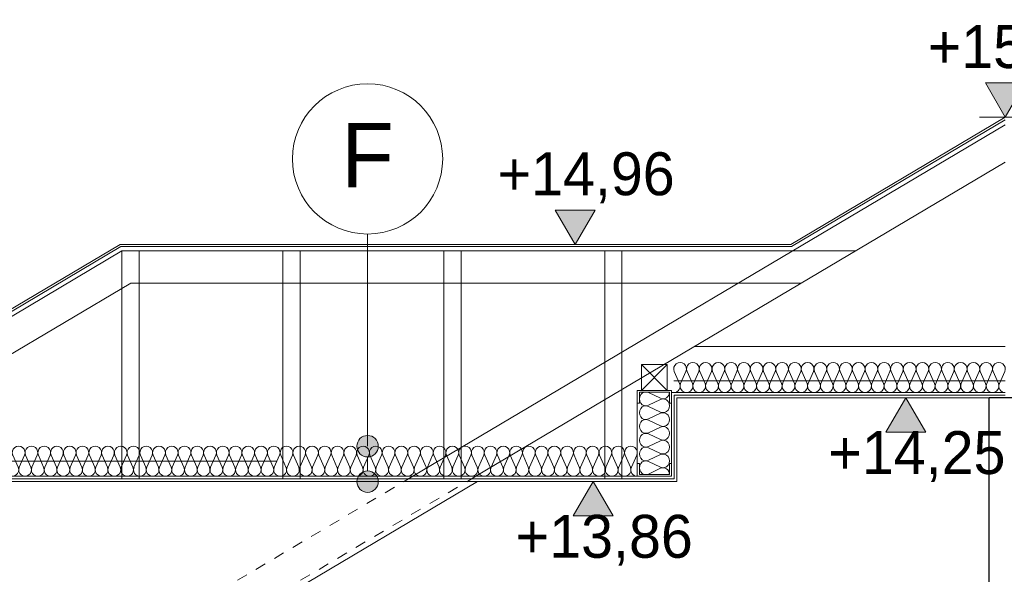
# Model space of a CAD drawing. Extents: x -394022 to -71759, y -12022 to 18278.
# Tile 40 of 91: x -224377 to -219789, y 9971 to 12555. Entities that reach past the tile are written whole.
import ezdxf

# ---------------------------------------------------------------- set-up
doc = ezdxf.new("R2010")
doc.units = 0
doc.header["$MEASUREMENT"] = 0
doc.linetypes.add('Hidden Line', pattern=[100, 50, -50])
for name, color, linetype in [('Arch opisy', 7, 'Continuous'), ('Arch wymiary', 7, 'Continuous'), ('INWENT STROPY', 7, 'Continuous')]:
    doc.layers.add(name, color=color, linetype=linetype)
for name, color, linetype, lineweight in [('Arch opisy_Nr_Pióra__21', 7, 'Continuous', 13), ('Arch wymiary_Nr_Pióra__21', 7, 'Continuous', 13), ('INWENT DACH_Nr_Pióra__5', 7, 'Continuous', 13), ('INWENT.ŚCIANY_Nr_Pióra__1', 7, 'Continuous', 25), ('Inwentaryzacja Konst._Nr_Pióra__5', 7, 'Continuous', 13)]:
    doc.layers.add(name, color=color, linetype=linetype, lineweight=lineweight)
for name, color, linetype, lineweight, true_color in [('INWENT STROPY_Nr_Pióra__2', 7, 'Continuous', 13, 0x7f7f7f), ('INWENT STROPY_Nr_Pióra__25', 7, 'Continuous', 15, 0x40a5ff), ('Inwentaryzacja Konst._Nr_Pióra__24', 7, 'Continuous', 13, 0x029e21)]:
    doc.layers.add(name, color=color, linetype=linetype, lineweight=lineweight, true_color=true_color)
doc.styles.add('GENERATED_STYLE_1', font='txt')
doc.styles.add('GENERATED_STYLE_2', font='txt')

# ---------------------------------------------------------------- blocks, each defined once
blk = doc.blocks.new('Izolacja cieplna 14_25', base_point=(-221349.2, 10820.7))
at = {"layer": 'INWENT STROPY_Nr_Pióra__2', "linetype": 'Continuous'}
for p, q in [((-221447.5, 10818), (-221391, 10791.3)), ((-221391, 10785.9), (-221447.5, 10759.2)), ((-221447.5, 10753.8), (-221391, 10727.1)), ((-221391, 10721.7), (-221447.5, 10695)), ((-221447.5, 10689.7), (-221391, 10663)), ((-221391, 10657.6), (-221447.5, 10630.9)), ((-221447.5, 10625.5), (-221391, 10598.8)), ((-221391, 10593.4), (-221447.5, 10566.7)), ((-221447.5, 10561.3), (-221391, 10534.6)), ((-221391, 10529.2), (-221447.5, 10502.5)), ((-221447.5, 10497.2), (-221391, 10470.5)), ((-221391, 10465.1), (-221447.5, 10438.4))]:
    blk.add_line(p, q, dxfattribs=at)
for centre, start_param, end_param in [((-221459.5, 10788.6), 2.728799, 6.695979), ((-221379, 10820.7), 5.870392, 7.853982), ((-221379, 10756.5), 5.870392, 9.837571), ((-221459.5, 10724.4), 2.728799, 6.695979), ((-221459.5, 10660.3), 2.728799, 6.695979), ((-221379, 10692.3), 5.870392, 9.837571), ((-221379, 10628.2), 5.870392, 9.837571), ((-221459.5, 10596.1), 2.728799, 6.695979), ((-221379, 10564), 5.870392, 9.837571), ((-221459.5, 10531.9), 2.728799, 6.695979), ((-221379, 10499.8), 5.870392, 9.837571), ((-221459.5, 10467.8), 2.728799, 6.695979), ((-221379, 10435.7), 1.570796, 3.554385)]:
    blk.add_ellipse(centre, major_axis=(0, -32.1), ratio=0.92805, start_param=start_param, end_param=end_param, dxfattribs=at)
blk = doc.blocks.new('Izolacja cieplna 14_46', base_point=(-221499.2, 10428.2))
at = {"layer": 'INWENT STROPY_Nr_Pióra__2', "linetype": 'Continuous'}
for p, q in [((-225157, 10469.9), (-225181.7, 10526.5)), ((-225127.3, 10526.5), (-225152, 10469.9)), ((-225097.6, 10469.9), (-225122.3, 10526.5)), ((-225067.9, 10526.5), (-225092.6, 10469.9)), ((-225038.2, 10469.9), (-225062.9, 10526.5)), ((-225008.4, 10526.5), (-225033.2, 10469.9)), ((-224978.7, 10469.9), (-225003.4, 10526.5)), ((-224949, 10526.5), (-224973.7, 10469.9)), ((-224919.3, 10469.9), (-224944, 10526.5)), ((-224889.6, 10526.5), (-224914.3, 10469.9)), ((-224859.8, 10469.9), (-224884.6, 10526.5)), ((-224830.1, 10526.5), (-224854.9, 10469.9)), ((-224800.4, 10469.9), (-224825.1, 10526.5)), ((-224770.7, 10526.5), (-224795.4, 10469.9)), ((-224741, 10469.9), (-224765.7, 10526.5)), ((-224711.3, 10526.5), (-224736, 10469.9)), ((-224681.5, 10469.9), (-224706.3, 10526.5)), ((-224651.8, 10526.5), (-224676.5, 10469.9)), ((-224622.1, 10469.9), (-224646.8, 10526.5)), ((-224592.4, 10526.5), (-224617.1, 10469.9)), ((-224562.7, 10469.9), (-224587.4, 10526.5)), ((-224533, 10526.5), (-224557.7, 10469.9)), ((-224503.2, 10469.9), (-224528, 10526.5)), ((-224473.5, 10526.5), (-224498.2, 10469.9)), ((-224443.8, 10469.9), (-224468.5, 10526.5)), ((-224414.1, 10526.5), (-224438.8, 10469.9)), ((-224384.4, 10469.9), (-224409.1, 10526.5)), ((-224354.6, 10526.5), (-224379.4, 10469.9)), ((-224324.9, 10469.9), (-224349.7, 10526.5)), ((-224295.2, 10526.5), (-224319.9, 10469.9)), ((-224265.5, 10469.9), (-224290.2, 10526.5)), ((-224235.8, 10526.5), (-224260.5, 10469.9)), ((-224206.1, 10469.9), (-224230.8, 10526.5)), ((-224176.3, 10526.5), (-224201.1, 10469.9)), ((-224146.6, 10469.9), (-224171.3, 10526.5)), ((-224116.9, 10526.5), (-224141.6, 10469.9)), ((-224087.2, 10469.9), (-224111.9, 10526.5)), ((-224057.5, 10526.5), (-224082.2, 10469.9)), ((-224027.7, 10469.9), (-224052.5, 10526.5)), ((-223998, 10526.5), (-224022.8, 10469.9)), ((-223968.3, 10469.9), (-223993, 10526.5)), ((-223938.6, 10526.5), (-223963.3, 10469.9)), ((-223908.9, 10469.9), (-223933.6, 10526.5)), ((-223879.2, 10526.5), (-223903.9, 10469.9)), ((-223849.4, 10469.9), (-223874.2, 10526.5)), ((-223819.7, 10526.5), (-223844.5, 10469.9)), ((-223790, 10469.9), (-223814.7, 10526.5)), ((-223760.3, 10526.5), (-223785, 10469.9)), ((-223730.6, 10469.9), (-223755.3, 10526.5)), ((-223700.9, 10526.5), (-223725.6, 10469.9)), ((-223671.1, 10469.9), (-223695.9, 10526.5)), ((-223641.4, 10526.5), (-223666.1, 10469.9)), ((-223611.7, 10469.9), (-223636.4, 10526.5)), ((-223582, 10526.5), (-223606.7, 10469.9)), ((-223552.3, 10469.9), (-223577, 10526.5)), ((-223522.5, 10526.5), (-223547.3, 10469.9)), ((-223492.8, 10469.9), (-223517.6, 10526.5)), ((-223463.1, 10526.5), (-223487.8, 10469.9)), ((-223433.4, 10469.9), (-223458.1, 10526.5)), ((-223403.7, 10526.5), (-223428.4, 10469.9)), ((-223374, 10469.9), (-223398.7, 10526.5)), ((-223344.2, 10526.5), (-223369, 10469.9)), ((-223314.5, 10469.9), (-223339.2, 10526.5)), ((-223284.8, 10526.5), (-223309.5, 10469.9)), ((-223255.1, 10469.9), (-223279.8, 10526.5)), ((-223225.4, 10526.5), (-223250.1, 10469.9)), ((-223195.7, 10469.9), (-223220.4, 10526.5)), ((-223165.9, 10526.5), (-223190.7, 10469.9)), ((-223136.2, 10469.9), (-223160.9, 10526.5)), ((-223106.5, 10526.5), (-223131.2, 10469.9)), ((-223076.8, 10469.9), (-223101.5, 10526.5)), ((-223047.1, 10526.5), (-223071.8, 10469.9)), ((-223017.3, 10469.9), (-223042.1, 10526.5)), ((-222987.6, 10526.5), (-223012.4, 10469.9)), ((-222957.9, 10469.9), (-222982.6, 10526.5)), ((-222928.2, 10526.5), (-222952.9, 10469.9)), ((-222898.5, 10469.9), (-222923.2, 10526.5)), ((-222868.8, 10526.5), (-222893.5, 10469.9)), ((-222839, 10469.9), (-222863.8, 10526.5)), ((-222809.3, 10526.5), (-222834, 10469.9)), ((-222779.6, 10469.9), (-222804.3, 10526.5)), ((-222749.9, 10526.5), (-222774.6, 10469.9)), ((-222720.2, 10469.9), (-222744.9, 10526.5)), ((-222690.5, 10526.5), (-222715.2, 10469.9)), ((-222660.7, 10469.9), (-222685.5, 10526.5)), ((-222631, 10526.5), (-222655.7, 10469.9)), ((-222601.3, 10469.9), (-222626, 10526.5)), ((-222571.6, 10526.5), (-222596.3, 10469.9)), ((-222541.9, 10469.9), (-222566.6, 10526.5)), ((-222512.1, 10526.5), (-222536.9, 10469.9)), ((-222482.4, 10469.9), (-222507.2, 10526.5)), ((-222452.7, 10526.5), (-222477.4, 10469.9)), ((-222423, 10469.9), (-222447.7, 10526.5)), ((-222393.3, 10526.5), (-222418, 10469.9)), ((-222363.6, 10469.9), (-222388.3, 10526.5)), ((-222333.8, 10526.5), (-222358.6, 10469.9)), ((-222304.1, 10469.9), (-222328.8, 10526.5)), ((-222274.4, 10526.5), (-222299.1, 10469.9)), ((-222244.7, 10469.9), (-222269.4, 10526.5)), ((-222215, 10526.5), (-222239.7, 10469.9)), ((-222185.2, 10469.9), (-222210, 10526.5)), ((-222155.5, 10526.5), (-222180.3, 10469.9)), ((-222125.8, 10469.9), (-222150.5, 10526.5)), ((-222096.1, 10526.5), (-222120.8, 10469.9)), ((-222066.4, 10469.9), (-222091.1, 10526.5)), ((-222036.7, 10526.5), (-222061.4, 10469.9)), ((-222006.9, 10469.9), (-222031.7, 10526.5)), ((-221977.2, 10526.5), (-222002, 10469.9)), ((-221947.5, 10469.9), (-221972.2, 10526.5)), ((-221917.8, 10526.5), (-221942.5, 10469.9)), ((-221888.1, 10469.9), (-221912.8, 10526.5)), ((-221858.4, 10526.5), (-221883.1, 10469.9)), ((-221828.6, 10469.9), (-221853.4, 10526.5)), ((-221798.9, 10526.5), (-221823.6, 10469.9)), ((-221769.2, 10469.9), (-221793.9, 10526.5)), ((-221739.5, 10526.5), (-221764.2, 10469.9)), ((-221709.8, 10469.9), (-221734.5, 10526.5)), ((-221680, 10526.5), (-221704.8, 10469.9)), ((-221650.3, 10469.9), (-221675.1, 10526.5)), ((-221620.6, 10526.5), (-221645.3, 10469.9)), ((-221590.9, 10469.9), (-221615.6, 10526.5)), ((-221561.2, 10526.5), (-221585.9, 10469.9)), ((-221531.5, 10469.9), (-221556.2, 10526.5)), ((-221501.7, 10526.5), (-221526.5, 10469.9))]:
    blk.add_line(p, q, dxfattribs=at)
for centre, start_param, end_param in [((-225154.5, 10538.4), 1.158003, 5.125183), ((-225095.1, 10538.4), 1.158003, 5.125183), ((-225035.7, 10538.4), 1.158003, 5.125183), ((-224976.2, 10538.4), 1.158003, 5.125183), ((-224916.8, 10538.4), 1.158003, 5.125183), ((-224857.4, 10538.4), 1.158003, 5.125183), ((-224797.9, 10538.4), 1.158003, 5.125183), ((-224738.5, 10538.4), 1.158003, 5.125183), ((-224679, 10538.4), 1.158003, 5.125183), ((-224619.6, 10538.4), 1.158003, 5.125183), ((-224560.2, 10538.4), 1.158003, 5.125183), ((-224500.7, 10538.4), 1.158003, 5.125183), ((-224441.3, 10538.4), 1.158003, 5.125183), ((-224381.9, 10538.4), 1.158003, 5.125183), ((-224322.4, 10538.4), 1.158003, 5.125183), ((-224263, 10538.4), 1.158003, 5.125183), ((-224203.6, 10538.4), 1.158003, 5.125183), ((-224144.1, 10538.4), 1.158003, 5.125183), ((-224084.7, 10538.4), 1.158003, 5.125183), ((-224025.3, 10538.4), 1.158003, 5.125183), ((-223965.8, 10538.4), 1.158003, 5.125183), ((-223906.4, 10538.4), 1.158003, 5.125183), ((-223846.9, 10538.4), 1.158003, 5.125183), ((-223787.5, 10538.4), 1.158003, 5.125183), ((-223728.1, 10538.4), 1.158003, 5.125183), ((-223668.6, 10538.4), 1.158003, 5.125183), ((-223609.2, 10538.4), 1.158003, 5.125183), ((-223549.8, 10538.4), 1.158003, 5.125183), ((-223490.3, 10538.4), 1.158003, 5.125183), ((-223430.9, 10538.4), 1.158003, 5.125183), ((-223371.5, 10538.4), 1.158003, 5.125183), ((-223312, 10538.4), 1.158003, 5.125183), ((-223252.6, 10538.4), 1.158003, 5.125183), ((-223193.2, 10538.4), 1.158003, 5.125183), ((-223133.7, 10538.4), 1.158003, 5.125183), ((-223074.3, 10538.4), 1.158003, 5.125183), ((-223014.9, 10538.4), 1.158003, 5.125183), ((-222955.4, 10538.4), 1.158003, 5.125183), ((-222896, 10538.4), 1.158003, 5.125183), ((-222836.5, 10538.4), 1.158003, 5.125183), ((-222777.1, 10538.4), 1.158003, 5.125183), ((-222717.7, 10538.4), 1.158003, 5.125183), ((-222658.2, 10538.4), 1.158003, 5.125183), ((-222598.8, 10538.4), 1.158003, 5.125183), ((-222539.4, 10538.4), 1.158003, 5.125183), ((-222479.9, 10538.4), 1.158003, 5.125183), ((-222420.5, 10538.4), 1.158003, 5.125183), ((-222361.1, 10538.4), 1.158003, 5.125183), ((-222301.6, 10538.4), 1.158003, 5.125183), ((-222242.2, 10538.4), 1.158003, 5.125183), ((-222182.8, 10538.4), 1.158003, 5.125183), ((-222123.3, 10538.4), 1.158003, 5.125183), ((-222063.9, 10538.4), 1.158003, 5.125183), ((-222004.4, 10538.4), 1.158003, 5.125183), ((-221945, 10538.4), 1.158003, 5.125183), ((-221885.6, 10538.4), 1.158003, 5.125183), ((-221826.1, 10538.4), 1.158003, 5.125183), ((-221766.7, 10538.4), 1.158003, 5.125183), ((-221707.3, 10538.4), 1.158003, 5.125183), ((-221647.8, 10538.4), 1.158003, 5.125183), ((-221588.4, 10538.4), 1.158003, 5.125183), ((-221529, 10538.4), 1.158003, 5.125183), ((-225184.2, 10458), 0, 1.983589), ((-225124.8, 10458), 4.299595, 8.266774), ((-225065.4, 10458), 4.299595, 8.266774), ((-225005.9, 10458), 4.299595, 8.266774), ((-224946.5, 10458), 4.299595, 8.266774), ((-224887.1, 10458), 4.299595, 8.266774), ((-224827.6, 10458), 4.299595, 8.266774), ((-224768.2, 10458), 4.299595, 8.266774), ((-224708.8, 10458), 4.299595, 8.266774), ((-224649.3, 10458), 4.299595, 8.266774), ((-224589.9, 10458), 4.299595, 8.266774), ((-224530.5, 10458), 4.299595, 8.266774), ((-224471, 10458), 4.299595, 8.266774), ((-224411.6, 10458), 4.299595, 8.266774), ((-224352.1, 10458), 4.299595, 8.266774), ((-224292.7, 10458), 4.299595, 8.266774), ((-224233.3, 10458), 4.299595, 8.266774), ((-224173.8, 10458), 4.299595, 8.266774), ((-224114.4, 10458), 4.299595, 8.266774), ((-224055, 10458), 4.299595, 8.266774), ((-223995.5, 10458), 4.299595, 8.266774), ((-223936.1, 10458), 4.299595, 8.266774), ((-223876.7, 10458), 4.299595, 8.266774), ((-223817.2, 10458), 4.299595, 8.266774), ((-223757.8, 10458), 4.299595, 8.266774), ((-223698.4, 10458), 4.299595, 8.266774), ((-223638.9, 10458), 4.299595, 8.266774), ((-223579.5, 10458), 4.299595, 8.266774), ((-223520.1, 10458), 4.299595, 8.266774), ((-223460.6, 10458), 4.299595, 8.266774), ((-223401.2, 10458), 4.299595, 8.266774), ((-223341.7, 10458), 4.299595, 8.266774), ((-223282.3, 10458), 4.299595, 8.266774), ((-223222.9, 10458), 4.299595, 8.266774), ((-223163.4, 10458), 4.299595, 8.266774), ((-223104, 10458), 4.299595, 8.266774), ((-223044.6, 10458), 4.299595, 8.266774), ((-222985.1, 10458), 4.299595, 8.266774), ((-222925.7, 10458), 4.299595, 8.266774), ((-222866.3, 10458), 4.299595, 8.266774), ((-222806.8, 10458), 4.299595, 8.266774), ((-222747.4, 10458), 4.299595, 8.266774), ((-222688, 10458), 4.299595, 8.266774), ((-222628.5, 10458), 4.299595, 8.266774), ((-222569.1, 10458), 4.299595, 8.266774), ((-222509.6, 10458), 4.299595, 8.266774), ((-222450.2, 10458), 4.299595, 8.266774), ((-222390.8, 10458), 4.299595, 8.266774), ((-222331.3, 10458), 4.299595, 8.266774), ((-222271.9, 10458), 4.299595, 8.266774), ((-222212.5, 10458), 4.299595, 8.266774), ((-222153, 10458), 4.299595, 8.266774), ((-222093.6, 10458), 4.299595, 8.266774), ((-222034.2, 10458), 4.299595, 8.266774), ((-221974.7, 10458), 4.299595, 8.266774), ((-221915.3, 10458), 4.299595, 8.266774), ((-221855.9, 10458), 4.299595, 8.266774), ((-221796.4, 10458), 4.299595, 8.266774), ((-221737, 10458), 4.299595, 8.266774), ((-221677.6, 10458), 4.299595, 8.266774), ((-221618.1, 10458), 4.299595, 8.266774), ((-221558.7, 10458), 4.299595, 8.266774), ((-221499.2, 10458), 4.299596, 6.283185)]:
    blk.add_ellipse(centre, major_axis=(0, -29.8), ratio=0.998079, start_param=start_param, end_param=end_param, dxfattribs=at)
blk = doc.blocks.new('Izolacja cieplna 14_47', base_point=(-219784.2, 10818.2))
at = {"layer": 'INWENT STROPY_Nr_Pióra__2', "linetype": 'Continuous'}
for p, q in [((-221302, 10859.9), (-221326.7, 10916.5)), ((-221272.3, 10916.5), (-221297, 10859.9)), ((-221242.6, 10859.9), (-221267.3, 10916.5)), ((-221212.9, 10916.5), (-221237.6, 10859.9)), ((-221183.2, 10859.9), (-221207.9, 10916.5)), ((-221153.5, 10916.5), (-221178.2, 10859.9)), ((-221123.8, 10859.9), (-221148.5, 10916.5)), ((-221094, 10916.5), (-221118.8, 10859.9)), ((-221064.3, 10859.9), (-221089.1, 10916.5)), ((-221034.6, 10916.5), (-221059.3, 10859.9)), ((-221004.9, 10859.9), (-221029.6, 10916.5)), ((-220975.2, 10916.5), (-220999.9, 10859.9)), ((-220945.5, 10859.9), (-220970.2, 10916.5)), ((-220915.8, 10916.5), (-220940.5, 10859.9)), ((-220886.1, 10859.9), (-220910.8, 10916.5)), ((-220856.4, 10916.5), (-220881.1, 10859.9)), ((-220826.6, 10859.9), (-220851.4, 10916.5)), ((-220796.9, 10916.5), (-220821.7, 10859.9)), ((-220767.2, 10859.9), (-220791.9, 10916.5)), ((-220737.5, 10916.5), (-220762.2, 10859.9)), ((-220707.8, 10859.9), (-220732.5, 10916.5)), ((-220678.1, 10916.5), (-220702.8, 10859.9)), ((-220648.4, 10859.9), (-220673.1, 10916.5)), ((-220618.7, 10916.5), (-220643.4, 10859.9)), ((-220589, 10859.9), (-220613.7, 10916.5)), ((-220559.2, 10916.5), (-220584, 10859.9)), ((-220529.5, 10859.9), (-220554.2, 10916.5)), ((-220499.8, 10916.5), (-220524.5, 10859.9)), ((-220470.1, 10859.9), (-220494.8, 10916.5)), ((-220440.4, 10916.5), (-220465.1, 10859.9)), ((-220410.7, 10859.9), (-220435.4, 10916.5)), ((-220381, 10916.5), (-220405.7, 10859.9)), ((-220351.3, 10859.9), (-220376, 10916.5)), ((-220321.5, 10916.5), (-220346.3, 10859.9)), ((-220291.8, 10859.9), (-220316.6, 10916.5)), ((-220262.1, 10916.5), (-220286.8, 10859.9)), ((-220232.4, 10859.9), (-220257.1, 10916.5)), ((-220202.7, 10916.5), (-220227.4, 10859.9)), ((-220173, 10859.9), (-220197.7, 10916.5)), ((-220143.3, 10916.5), (-220168, 10859.9)), ((-220113.6, 10859.9), (-220138.3, 10916.5)), ((-220083.9, 10916.5), (-220108.6, 10859.9)), ((-220054.1, 10859.9), (-220078.9, 10916.5)), ((-220024.4, 10916.5), (-220049.2, 10859.9)), ((-219994.7, 10859.9), (-220019.4, 10916.5)), ((-219965, 10916.5), (-219989.7, 10859.9)), ((-219935.3, 10859.9), (-219960, 10916.5)), ((-219905.6, 10916.5), (-219930.3, 10859.9)), ((-219875.9, 10859.9), (-219900.6, 10916.5)), ((-219846.2, 10916.5), (-219870.9, 10859.9)), ((-219816.5, 10859.9), (-219841.2, 10916.5)), ((-219786.7, 10916.5), (-219811.5, 10859.9))]:
    blk.add_line(p, q, dxfattribs=at)
for centre, start_param, end_param in [((-221299.5, 10928.4), 1.158003, 5.125183), ((-221240.1, 10928.4), 1.158003, 5.125183), ((-221180.7, 10928.4), 1.158003, 5.125183), ((-221121.3, 10928.4), 1.158003, 5.125183), ((-221061.8, 10928.4), 1.158003, 5.125183), ((-221002.4, 10928.4), 1.158003, 5.125183), ((-220943, 10928.4), 1.158003, 5.125183), ((-220883.6, 10928.4), 1.158003, 5.125183), ((-220824.1, 10928.4), 1.158003, 5.125183), ((-220764.7, 10928.4), 1.158003, 5.125183), ((-220705.3, 10928.4), 1.158003, 5.125183), ((-220645.9, 10928.4), 1.158003, 5.125183), ((-220586.5, 10928.4), 1.158003, 5.125183), ((-220527, 10928.4), 1.158003, 5.125183), ((-220467.6, 10928.4), 1.158003, 5.125183), ((-220408.2, 10928.4), 1.158003, 5.125183), ((-220348.8, 10928.4), 1.158003, 5.125183), ((-220289.3, 10928.4), 1.158003, 5.125183), ((-220229.9, 10928.4), 1.158003, 5.125183), ((-220170.5, 10928.4), 1.158003, 5.125183), ((-220111.1, 10928.4), 1.158003, 5.125183), ((-220051.6, 10928.4), 1.158003, 5.125183), ((-219992.2, 10928.4), 1.158003, 5.125183), ((-219932.8, 10928.4), 1.158003, 5.125183), ((-219873.4, 10928.4), 1.158003, 5.125183), ((-219814, 10928.4), 1.158003, 5.125183), ((-221329.2, 10848), 0, 1.983589), ((-221269.8, 10848), 4.299595, 8.266774), ((-221210.4, 10848), 4.299595, 8.266774), ((-221151, 10848), 4.299595, 8.266774), ((-221091.6, 10848), 4.299595, 8.266774), ((-221032.1, 10848), 4.299595, 8.266774), ((-220972.7, 10848), 4.299595, 8.266774), ((-220913.3, 10848), 4.299595, 8.266774), ((-220853.9, 10848), 4.299595, 8.266774), ((-220794.4, 10848), 4.299595, 8.266774), ((-220735, 10848), 4.299595, 8.266774), ((-220675.6, 10848), 4.299595, 8.266774), ((-220616.2, 10848), 4.299595, 8.266774), ((-220556.7, 10848), 4.299595, 8.266774), ((-220497.3, 10848), 4.299595, 8.266774), ((-220437.9, 10848), 4.299595, 8.266774), ((-220378.5, 10848), 4.299595, 8.266774), ((-220319.1, 10848), 4.299595, 8.266774), ((-220259.6, 10848), 4.299595, 8.266774), ((-220200.2, 10848), 4.299595, 8.266774), ((-220140.8, 10848), 4.299595, 8.266774), ((-220081.4, 10848), 4.299595, 8.266774), ((-220021.9, 10848), 4.299595, 8.266774), ((-219962.5, 10848), 4.299595, 8.266774), ((-219903.1, 10848), 4.299595, 8.266774), ((-219843.7, 10848), 4.299595, 8.266774), ((-219784.2, 10848), 4.299596, 6.283185)]:
    blk.add_ellipse(centre, major_axis=(0, -29.8), ratio=0.997871, start_param=start_param, end_param=end_param, dxfattribs=at)
blk = doc.blocks.new('Linia_19', base_point=(-222756, 10403.2))
at = {"layer": 'Arch opisy_Nr_Pióra__21', "linetype": 'Continuous'}
for points in [[(-222706, 10568.2), (-222709.8, 10587.3), (-222720.7, 10603.5), (-222736.9, 10614.4), (-222756, 10618.2), (-222775.2, 10614.4), (-222791.4, 10603.5), (-222802.2, 10587.3), (-222806, 10568.2), (-222802.2, 10549), (-222791.4, 10532.8), (-222775.2, 10522), (-222756, 10518.2), (-222736.9, 10522), (-222720.7, 10532.8), (-222709.8, 10549)], [(-222706, 10403.2), (-222709.8, 10422.3), (-222720.7, 10438.5), (-222736.9, 10449.4), (-222756, 10453.2), (-222775.2, 10449.4), (-222791.4, 10438.5), (-222802.2, 10422.3), (-222806, 10403.2), (-222802.2, 10384), (-222791.4, 10367.8), (-222775.2, 10357), (-222756, 10353.2), (-222736.9, 10357), (-222720.7, 10367.8), (-222709.8, 10384)]]:
    blk.add_hatch(color=256, dxfattribs=at).paths.add_polyline_path(points, flags=0)
blk.add_line((-222756, 10453.2), (-222756, 10518.2), dxfattribs=at)
for centre in [(-222756, 10568.2), (-222756, 10403.2)]:
    blk.add_circle(centre, 50, dxfattribs=at)
blk = doc.blocks.new('Linia_20', base_point=(-222756, 10568.2))
at = {"layer": 'Arch opisy_Nr_Pióra__21', "linetype": 'Continuous'}
blk.add_line((-222756, 10568.2), (-222756, 11556.6), dxfattribs=at)
blk.add_circle((-222756, 11906.6), 350, dxfattribs=at)
blk = doc.blocks.new('Wymiary_23', base_point=(-221788.9, 11508.2))
at = {"layer": 'Arch wymiary_Nr_Pióra__21', "linetype": 'Continuous'}
blk.add_hatch(color=256, dxfattribs=at).paths.add_polyline_path([(-221788.9, 11508.2), (-221881.7, 11668.2), (-221696.1, 11668.2)], flags=0)
for p, q in [((-221788.9, 11508.2), (-221881.7, 11668.2)), ((-221881.7, 11668.2), (-221696.1, 11668.2)), ((-221696.1, 11668.2), (-221788.9, 11508.2)), ((-221788.9, 11508.2), (-221908.9, 11508.2)), ((-221788.9, 11508.2), (-221668.9, 11508.2))]:
    blk.add_line(p, q, dxfattribs=at)
at = {"layer": 'Arch wymiary_Nr_Pióra__21', "insert": (-222150.3, 11700.2), "char_height": 200, "attachment_point": 7, "style": 'GENERATED_STYLE_1'}
blk.add_mtext('{+14,96}', dxfattribs=at)
blk = doc.blocks.new('Wymiary_24', base_point=(-219784.2, 12100.6))
at = {"layer": 'Arch wymiary_Nr_Pióra__21', "linetype": 'Continuous'}
blk.add_hatch(color=256, dxfattribs=at).paths.add_polyline_path([(-219784.2, 12100.6), (-219877, 12260.6), (-219691.4, 12260.6)], flags=0)
for p, q in [((-219784.2, 12100.6), (-219877, 12260.6)), ((-219877, 12260.6), (-219691.4, 12260.6)), ((-219691.4, 12260.6), (-219784.2, 12100.6)), ((-219784.2, 12100.6), (-219904.2, 12100.6)), ((-219784.2, 12100.6), (-219664.2, 12100.6))]:
    blk.add_line(p, q, dxfattribs=at)
at = {"layer": 'Arch wymiary_Nr_Pióra__21', "insert": (-220145.7, 12292.6), "char_height": 200, "attachment_point": 7, "style": 'GENERATED_STYLE_1'}
blk.add_mtext('{+15,55}', dxfattribs=at)
blk = doc.blocks.new('Wymiary_32', base_point=(-221704.4, 10403.2))
at = {"layer": 'Arch wymiary_Nr_Pióra__21', "linetype": 'Continuous'}
blk.add_hatch(color=256, dxfattribs=at).paths.add_polyline_path([(-221704.4, 10403.2), (-221797.2, 10243.2), (-221611.6, 10243.2)], flags=0)
for p, q in [((-221704.4, 10403.2), (-221824.4, 10403.2)), ((-221704.4, 10403.2), (-221797.2, 10243.2)), ((-221704.4, 10403.2), (-221584.4, 10403.2)), ((-221611.6, 10243.2), (-221704.4, 10403.2)), ((-221797.2, 10243.2), (-221611.6, 10243.2))]:
    blk.add_line(p, q, dxfattribs=at)
at = {"layer": 'Arch wymiary_Nr_Pióra__21', "insert": (-222065.8, 10011.2), "char_height": 200, "attachment_point": 7, "style": 'GENERATED_STYLE_1'}
blk.add_mtext('{+13,86}', dxfattribs=at)
blk = doc.blocks.new('Wymiary_33', base_point=(-220247.4, 10793.2))
at = {"layer": 'Arch wymiary_Nr_Pióra__21', "linetype": 'Continuous'}
blk.add_hatch(color=256, dxfattribs=at).paths.add_polyline_path([(-220247.4, 10793.2), (-220340.2, 10633.2), (-220154.6, 10633.2)], flags=0)
for p, q in [((-220247.4, 10793.2), (-220367.4, 10793.2)), ((-220247.4, 10793.2), (-220340.2, 10633.2)), ((-220247.4, 10793.2), (-220127.4, 10793.2)), ((-220154.6, 10633.2), (-220247.4, 10793.2)), ((-220340.2, 10633.2), (-220154.6, 10633.2))]:
    blk.add_line(p, q, dxfattribs=at)
at = {"layer": 'Arch wymiary_Nr_Pióra__21', "insert": (-220608.9, 10401.2), "char_height": 200, "attachment_point": 7, "style": 'GENERATED_STYLE_1'}
blk.add_mtext('{+14,25}', dxfattribs=at)

msp = doc.modelspace()

# ---------------------------------------------------------------- linework, layer by layer
at = {"layer": 'INWENT DACH_Nr_Pióra__5', "linetype": 'Continuous'}
for p, q in [((-219784.2, 12100.6), (-220783.1, 11508.2)), ((-219784.2, 12089), (-220780.4, 11498.2)), ((-223906, 11498.2), (-225429.2, 10594.7)), ((-223908.8, 11508.2), (-225409.2, 10618.2)), ((-220783.1, 11508.2), (-223908.8, 11508.2)), ((-220780.4, 11498.2), (-223906, 11498.2)), ((-219784.2, 10818.2), (-221339.2, 10818.2)), ((-221339.2, 10818.2), (-221339.2, 10428.2)), ((-221326.7, 10805.7), (-221326.7, 10415.7)), ((-219784.2, 10805.7), (-221326.7, 10805.7)), ((-221314.2, 10793.2), (-221314.2, 10403.2)), ((-219784.2, 10793.2), (-221314.2, 10793.2)), ((-221339.2, 10428.2), (-225184.2, 10428.2)), ((-221326.7, 10415.7), (-225184.2, 10415.7)), ((-221314.2, 10403.2), (-225184.2, 10403.2)), ((-222244.2, 10403.2), (-224199.2, 9243.6))]:
    msp.add_line(p, q, dxfattribs=at)
at = {"layer": 'INWENT STROPY_Nr_Pióra__25', "linetype": 'Continuous'}
for p, q in [((-221499.2, 10768.2), (-221499.2, 10828.2)), ((-221499.2, 10828.2), (-221339.2, 10828.2)), ((-221489.2, 10820.7), (-221349.2, 10820.7)), ((-221489.2, 10768.2), (-221489.2, 10820.7)), ((-221349.2, 10820.7), (-221349.2, 10768.2)), ((-221339.2, 10828.2), (-221339.2, 10768.2)), ((-221499.2, 10768.2), (-221489.2, 10768.2)), ((-221499.2, 10488.2), (-221499.2, 10768.2)), ((-221349.2, 10768.2), (-221339.2, 10768.2)), ((-221339.2, 10488.2), (-221339.2, 10768.2)), ((-221499.2, 10488.2), (-221499.2, 10428.2)), ((-221499.2, 10488.2), (-221489.2, 10488.2)), ((-221489.2, 10488.2), (-221489.2, 10435.7)), ((-221349.2, 10435.7), (-221349.2, 10488.2)), ((-221349.2, 10488.2), (-221339.2, 10488.2)), ((-221339.2, 10428.2), (-221339.2, 10488.2)), ((-221499.2, 10428.2), (-221339.2, 10428.2)), ((-221489.2, 10435.7), (-221349.2, 10435.7))]:
    msp.add_line(p, q, dxfattribs=at)
at = {"layer": 'INWENT.ŚCIANY_Nr_Pióra__1', "linetype": 'Continuous'}
for p in [(-219859.2, 7543.2), (-219569.2, 10793.2)]:
    msp.add_line(p, (-219859.2, 10793.2), dxfattribs=at)
at = {"layer": 'Inwentaryzacja Konst._Nr_Pióra__24', "linetype": 'Continuous'}
for p, q in [((-219784.2, 12065.8), (-222545.1, 10428.2)), ((-219784.2, 11891.4), (-222251.1, 10428.2)), ((-223900.5, 11478.2), (-225409.2, 10583.3)), ((-223900.5, 11478.2), (-220480.9, 11478.2)), ((-223900.5, 11478.2), (-223900.5, 10415.7)), ((-223820.5, 11478.2), (-223820.5, 10415.7)), ((-223150.5, 11478.2), (-223150.5, 10415.7)), ((-223070.5, 11478.2), (-223070.5, 10415.7)), ((-222400.5, 11478.2), (-222400.5, 10415.7)), ((-222320.5, 11478.2), (-222320.5, 10415.7)), ((-221650.5, 11478.2), (-221650.5, 10415.7)), ((-221570.5, 11478.2), (-221570.5, 10415.7)), ((-223859.4, 11328.2), (-225258.7, 10498.2)), ((-223859.4, 11328.2), (-220733.7, 11328.2)), ((-219784.2, 11033.2), (-221231.1, 11033.2)), ((-219784.2, 10873.2), (-221329.2, 10873.2)), ((-225289.2, 10498.2), (-223181.7, 10498.2))]:
    msp.add_line(p, q, dxfattribs=at)
at = {"layer": 'Inwentaryzacja Konst._Nr_Pióra__24', "linetype": 'Hidden Line'}
for p, q in [((-222545.1, 10428.2), (-225289.2, 8800.5)), ((-222251.1, 10428.2), (-225139.2, 8715.1))]:
    msp.add_line(p, q, dxfattribs=at)
at = {"layer": 'Inwentaryzacja Konst._Nr_Pióra__5', "linetype": 'Continuous'}
for p, q in [((-221479.2, 10948.2), (-221359.2, 10828.2)), ((-221359.2, 10948.2), (-221479.2, 10948.2)), ((-221359.2, 10948.2), (-221479.2, 10828.2)), ((-221479.2, 10948.2), (-221479.2, 10828.2)), ((-221359.2, 10828.2), (-221359.2, 10948.2)), ((-221479.2, 10828.2), (-221359.2, 10828.2))]:
    msp.add_line(p, q, dxfattribs=at)

# ---------------------------------------------------------------- block references
at = {"layer": 'Arch opisy', "linetype": 'Continuous'}
for name, p in [('Linia_20', (-222756, 10568.2)), ('Linia_19', (-222756, 10403.2))]:
    msp.add_blockref(name, p, dxfattribs=at)
at = {"layer": 'Arch wymiary', "linetype": 'Continuous'}
for name, p in [('Wymiary_24', (-219784.2, 12100.6)), ('Wymiary_23', (-221788.9, 11508.2)), ('Wymiary_33', (-220247.4, 10793.2)), ('Wymiary_32', (-221704.4, 10403.2))]:
    msp.add_blockref(name, p, dxfattribs=at)
at = {"layer": 'INWENT STROPY', "color": 104, "linetype": 'Continuous', "lineweight": 20, "true_color": 0x029e21}
for name, p in [('Izolacja cieplna 14_47', (-219784.2, 10818.2)), ('Izolacja cieplna 14_25', (-221349.2, 10820.7)), ('Izolacja cieplna 14_46', (-221499.2, 10428.2))]:
    msp.add_blockref(name, p, dxfattribs=at)

# ---------------------------------------------------------------- texts
at = {"layer": 'Arch opisy_Nr_Pióra__21', "linetype": 'Continuous', "insert": (-222756, 12073.8), "char_height": 300, "attachment_point": 2, "style": 'GENERATED_STYLE_2'}
msp.add_mtext('{F}', dxfattribs=at)

doc.saveas('drawing.dxf')
